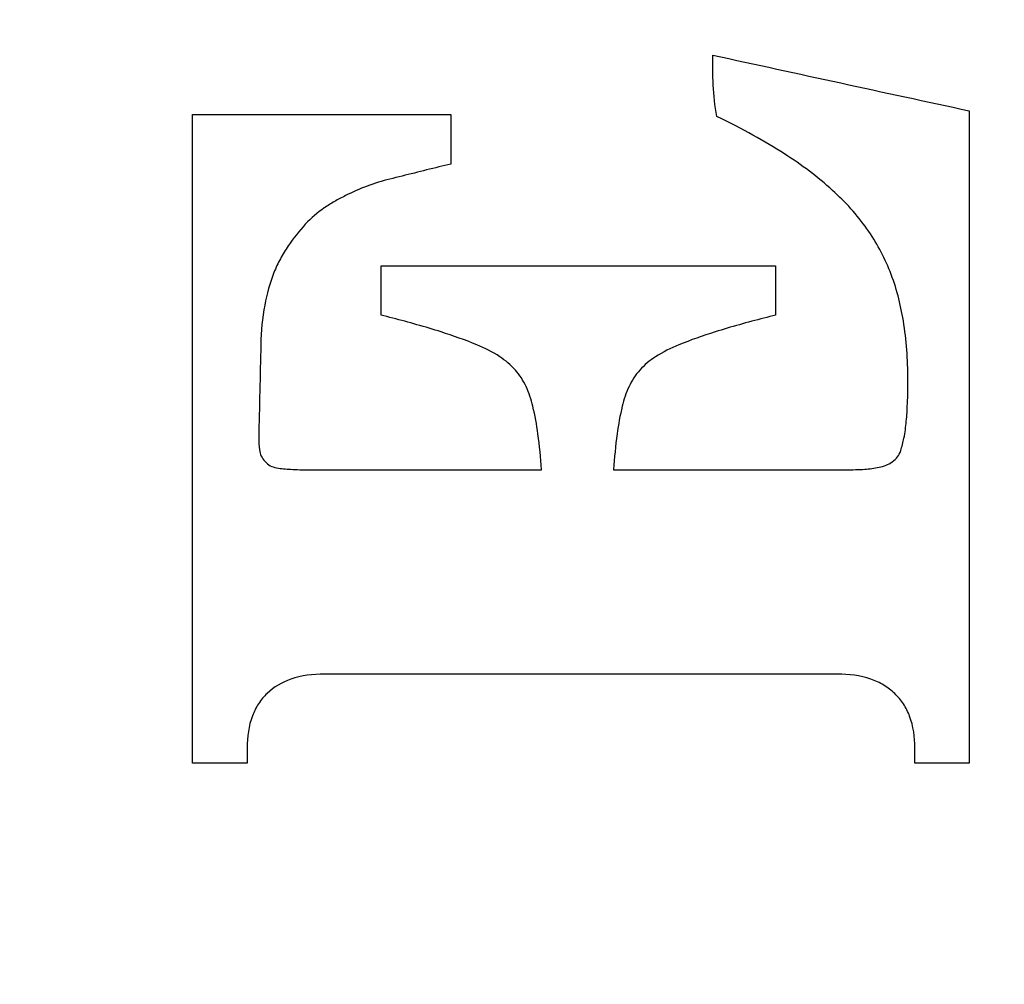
# Model space of a CAD drawing. Extents: x 68 to 125, y 76 to 211.
# Tile 30 of 89: x 78.81 to 81.09, y 139.77 to 142.01. Entities that reach past the tile are written whole.
import ezdxf

# ---------------------------------------------------------------- set-up
doc = ezdxf.new("R2010")
doc.units = 0
doc.layers.add('MAKE2D___U_53EF_U_89C1_U_0', color=7, linetype='CONTINUOUS')

# ---------------------------------------------------------------- blocks, each defined once
blk = doc.blocks.new('BLOCK_5')
at = {"layer": 'MAKE2D___U_53EF_U_89C1_U_0'}
blk.add_open_spline([(80.8318, 140.9832), (80.8223, 140.9767), (80.8125, 140.9726), (80.8012, 140.9703), (80.7901, 140.9681), (80.779, 140.9669), (80.7679, 140.966), (80.7534, 140.965), (80.7391, 140.9646), (80.7248, 140.9646), (80.5453, 140.9646), (80.3658, 140.9646), (80.1863, 140.9646), (80.1882, 140.9924), (80.191, 141.02), (80.1947, 141.0478), (80.1976, 141.0693), (80.2013, 141.0905), (80.2067, 141.1115), (80.2104, 141.1271), (80.2151, 141.1426), (80.2223, 141.1572), (80.2286, 141.171), (80.237, 141.1838), (80.2471, 141.1952), (80.2577, 141.2072), (80.2703, 141.2174), (80.2836, 141.2262), (80.3006, 141.2372), (80.3191, 141.2459), (80.3375, 141.2536), (80.3651, 141.2651), (80.393, 141.2748), (80.4213, 141.2837), (80.459, 141.2955), (80.4967, 141.306), (80.5346, 141.3157), (80.5437, 141.318), (80.5526, 141.3203), (80.5617, 141.3226), (80.5617, 141.3605), (80.5617, 141.3985), (80.5617, 141.4364), (80.2573, 141.4364), (79.9528, 141.4364), (79.6483, 141.4364), (79.6483, 141.3985), (79.6483, 141.3605), (79.6483, 141.3226), (79.6571, 141.3204), (79.666, 141.318), (79.6751, 141.3157), (79.7126, 141.306), (79.7502, 141.2955), (79.7872, 141.2837), (79.8153, 141.2748), (79.8429, 141.2651), (79.87, 141.2538), (79.8882, 141.246), (79.9064, 141.2374), (79.9229, 141.2264), (79.9363, 141.2175), (79.9485, 141.2072), (79.9592, 141.1954), (79.9692, 141.1839), (79.9776, 141.171), (79.984, 141.1573), (79.9874, 141.1499), (79.9904, 141.1425), (79.9929, 141.1348), (79.9954, 141.1271), (79.9976, 141.1194), (79.9996, 141.1115), (80.0047, 141.0905), (80.0084, 141.0693), (80.0114, 141.0478), (80.0153, 141.02), (80.018, 140.9924), (80.02, 140.9646), (79.8405, 140.9646), (79.661, 140.9646), (79.4815, 140.9646), (79.4672, 140.9646), (79.453, 140.9649), (79.4386, 140.9658), (79.4278, 140.9664), (79.4172, 140.9673), (79.4064, 140.9692), (79.3954, 140.9711), (79.3873, 140.9755), (79.3798, 140.9836), (79.3722, 140.9917), (79.3682, 141.0002), (79.3667, 141.0111), (79.3655, 141.02), (79.365, 141.029), (79.365, 141.0379), (79.3667, 141.1102), (79.3682, 141.1827), (79.3699, 141.2551), (79.3706, 141.2855), (79.3733, 141.316), (79.3788, 141.3459), (79.3837, 141.3715), (79.3906, 141.397), (79.4002, 141.4212), (79.4047, 141.4321), (79.4096, 141.4428), (79.4152, 141.4531), (79.4206, 141.4634), (79.4268, 141.4731), (79.4332, 141.4827), (79.4453, 141.5006), (79.4584, 141.5175), (79.4729, 141.533), (79.4862, 141.5471), (79.501, 141.5598), (79.5167, 141.5707), (79.5244, 141.5761), (79.5325, 141.5809), (79.5404, 141.5856), (79.5487, 141.5904), (79.5573, 141.5949), (79.5659, 141.5992), (79.5985, 141.6157), (79.6327, 141.6287), (79.6685, 141.6375), (79.7064, 141.6469), (79.7441, 141.6563), (79.782, 141.6655), (79.7911, 141.6677), (79.8, 141.6701), (79.8094, 141.6723), (79.8094, 141.7106), (79.8094, 141.749), (79.8094, 141.7873), (79.6102, 141.7873), (79.4109, 141.7873), (79.2117, 141.7873), (79.2117, 141.2866), (79.2117, 140.786), (79.2117, 140.2854), (79.254, 140.2854), (79.2962, 140.2854), (79.3384, 140.2854), (79.3384, 140.2973), (79.3384, 140.3092), (79.3384, 140.3211), (79.3384, 140.3461), (79.3415, 140.3715), (79.3504, 140.3949), (79.3541, 140.4047), (79.3588, 140.4142), (79.3647, 140.4231), (79.3701, 140.4317), (79.377, 140.4398), (79.3844, 140.447), (79.3999, 140.4617), (79.4192, 140.4728), (79.4393, 140.4799), (79.464, 140.4886), (79.4906, 140.4916), (79.5167, 140.4916), (79.9128, 140.4916), (80.3088, 140.4916), (80.7048, 140.4916), (80.731, 140.4916), (80.7573, 140.4885), (80.7822, 140.4798), (80.7928, 140.4762), (80.8026, 140.4716), (80.8122, 140.4659), (80.8213, 140.4604), (80.8297, 140.4538), (80.8374, 140.4465), (80.845, 140.4392), (80.8519, 140.4312), (80.8575, 140.4225), (80.8635, 140.4136), (80.8682, 140.4041), (80.8719, 140.3941), (80.8807, 140.371), (80.8839, 140.3459), (80.8839, 140.3211), (80.8839, 140.3092), (80.8839, 140.2973), (80.8839, 140.2854), (80.9258, 140.2854), (80.9677, 140.2854), (81.0095, 140.2854), (81.0095, 140.7888), (81.0095, 141.2922), (81.0095, 141.7956), (80.8117, 141.8385), (80.6137, 141.8815), (80.4159, 141.9244), (80.4159, 141.8787), (80.4159, 141.833), (80.4259, 141.7824), (80.4863, 141.7529), (80.5356, 141.7261), (80.5824, 141.6957), (80.6216, 141.6705), (80.6592, 141.6429), (80.6935, 141.6114), (80.7231, 141.5845), (80.7502, 141.5548), (80.7731, 141.5221), (80.7947, 141.4916), (80.8127, 141.4583), (80.8265, 141.4236), (80.841, 141.387), (80.8509, 141.3485), (80.8573, 141.3095), (80.8647, 141.2648), (80.8677, 141.2196), (80.8679, 141.1743), (80.8679, 141.1553), (80.8677, 141.1365), (80.8667, 141.1175), (80.8662, 141.104), (80.8657, 141.0904), (80.8642, 141.077), (80.8629, 141.0639), (80.8613, 141.0508), (80.8588, 141.0378), (80.8568, 141.0281), (80.8543, 141.0184), (80.8512, 141.0089), (80.8474, 140.9977), (80.8415, 140.9899), (80.8318, 140.9832)], degree=3, knots=[0, 0, 0, 0, 1, 1, 1, 2, 2, 2, 3, 3, 3, 4, 4, 4, 5, 5, 5, 6, 6, 6, 7, 7, 7, 8, 8, 8, 9, 9, 9, 10, 10, 10, 11, 11, 11, 12, 12, 12, 13, 13, 13, 14, 14, 14, 15, 15, 15, 16, 16, 16, 17, 17, 17, 18, 18, 18, 19, 19, 19, 20, 20, 20, 21, 21, 21, 22, 22, 22, 23, 23, 23, 24, 24, 24, 25, 25, 25, 26, 26, 26, 27, 27, 27, 28, 28, 28, 29, 29, 29, 30, 30, 30, 31, 31, 31, 32, 32, 32, 33, 33, 33, 34, 34, 34, 35, 35, 35, 36, 36, 36, 37, 37, 37, 38, 38, 38, 39, 39, 39, 40, 40, 40, 41, 41, 41, 42, 42, 42, 43, 43, 43, 44, 44, 44, 45, 45, 45, 46, 46, 46, 47, 47, 47, 48, 48, 48, 49, 49, 49, 50, 50, 50, 51, 51, 51, 52, 52, 52, 53, 53, 53, 54, 54, 54, 55, 55, 55, 56, 56, 56, 57, 57, 57, 58, 58, 58, 59, 59, 59, 60, 60, 60, 61, 61, 61, 62, 62, 62, 63, 63, 63, 64, 64, 64, 65, 65, 65, 66, 66, 66, 67, 67, 67, 68, 68, 68, 69, 69, 69, 70, 70, 70, 71, 71, 71, 72, 72, 72, 73, 73, 73, 74, 74, 74, 75, 75, 75, 76, 76, 76, 77, 77, 77, 77], dxfattribs=at)

msp = doc.modelspace()

# ---------------------------------------------------------------- linework, layer by layer
at = {"layer": 'MAKE2D___U_53EF_U_89C1_U_0', "color": 7}
msp.add_open_spline([(76.6301, 171.8462), (76.6365, 172.0291), (76.6429, 172.212), (76.6494, 172.3949), (76.6542, 172.5318), (76.6757, 172.6201), (76.7055, 172.684), (76.7354, 172.7479), (76.7736, 172.7874), (76.8177, 172.8098), (76.9058, 172.8546), (77.0174, 172.831), (77.1463, 172.7568), (77.2752, 172.6827), (77.4214, 172.5581), (77.586, 172.3796), (77.7507, 172.201), (77.9339, 171.9685), (78.1484, 171.6443), (79.708, 169.2881), (81.2675, 166.9319), (82.827, 164.5757), (84.1082, 162.6401), (84.68, 160.7402), (84.68, 158.419), (84.68, 136.476), (84.68, 114.533), (84.68, 92.59), (84.68, 90.2689), (84.1082, 88.3689), (82.827, 86.4333), (81.2675, 84.0771), (79.708, 81.7209), (78.1484, 79.3647), (77.9339, 79.0405), (77.7507, 78.808), (77.586, 78.6295), (77.4214, 78.4509), (77.2752, 78.3263), (77.1463, 78.2522), (77.0174, 78.1781), (76.9058, 78.1544), (76.8177, 78.1992), (76.7736, 78.2216), (76.7354, 78.2612), (76.7055, 78.325), (76.6757, 78.3889), (76.6542, 78.4772), (76.6494, 78.6142), (76.6429, 78.797), (76.6365, 78.9799), (76.6301, 79.1628), (76.6301, 110.0573), (76.6301, 140.9517), (76.6301, 171.8462), (78.3748, 169.2103), (80.1195, 166.5743), (81.8642, 163.9384), (83.0127, 162.2031), (83.5253, 160.4999), (83.5253, 158.419), (83.5253, 136.476), (83.5253, 114.533), (83.5253, 92.59), (83.5253, 90.5091), (83.0127, 88.8059), (81.8642, 87.0707), (80.1195, 84.4347), (78.3748, 81.7987), (76.6301, 79.1628)], degree=3, knots=[0, 0, 0, 0, 1, 1, 1, 2, 2, 2, 3, 3, 3, 4, 4, 4, 5, 5, 5, 6, 6, 6, 7, 7, 7, 8, 8, 8, 9, 9, 9, 10, 10, 10, 11, 11, 11, 12, 12, 12, 13, 13, 13, 14, 14, 14, 15, 15, 15, 16, 16, 16, 17, 17, 17, 18, 18, 18, 19, 19, 19, 20, 20, 20, 21, 21, 21, 22, 22, 22, 23, 23, 23, 23], dxfattribs=at)

# ---------------------------------------------------------------- block references
at = {"layer": 'MAKE2D___U_53EF_U_89C1_U_0'}
msp.add_blockref('BLOCK_5', (0, 0), dxfattribs=at)

doc.saveas('drawing.dxf')
